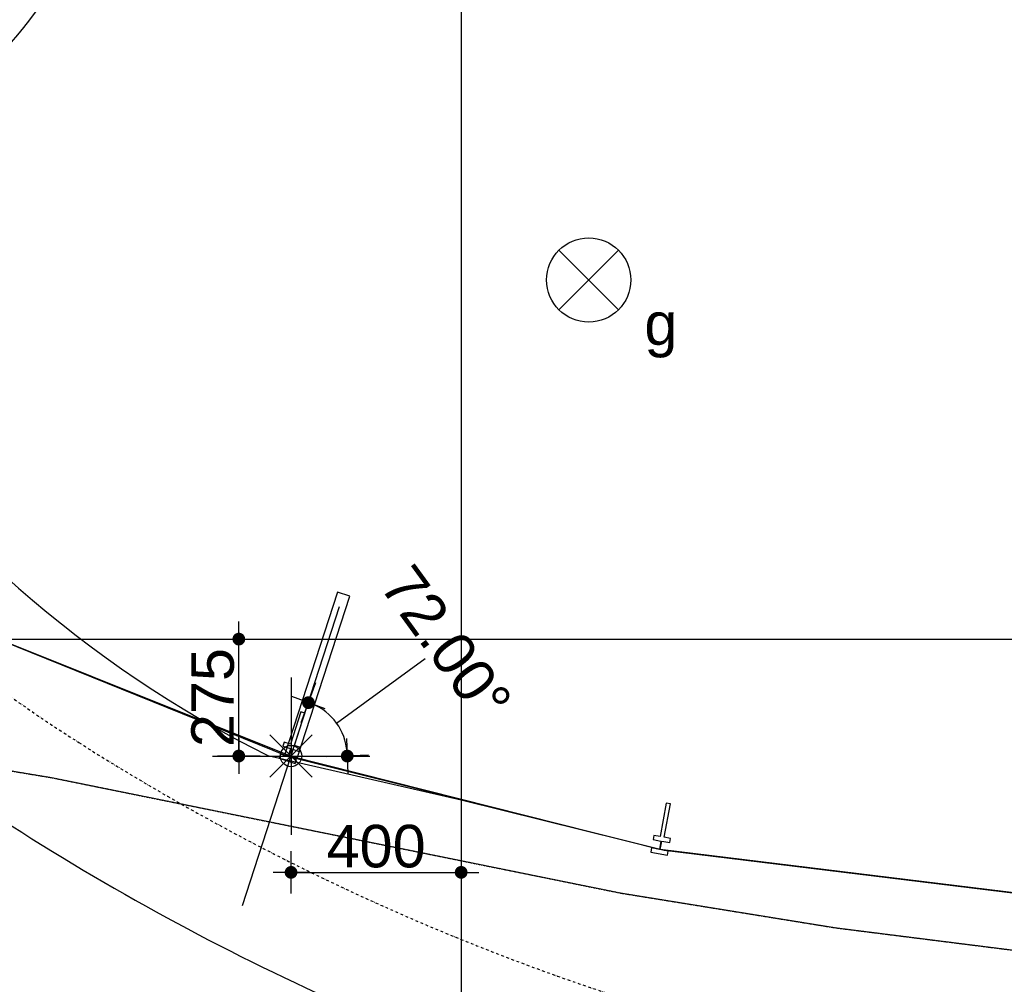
# Model space of a CAD drawing. Header units: metres. Extents: x 63115 to 703450, y -261936 to -53969.
# Tile 134 of 256: x 157144 to 159459, y -133172 to -130904. Entities that reach past the tile are written whole.
import ezdxf

# ---------------------------------------------------------------- set-up
doc = ezdxf.new("R2010")
doc.units = ezdxf.units.M
doc.header["$PDMODE"] = 35
doc.header["$PDSIZE"] = 50
doc.linetypes.add('DASHDOT2', pattern=[12.7, 6.35, -3.175, 0, -3.175])
doc.linetypes.add('DASHED', pattern=[0.75, 0.5, -0.25])
doc.layers.get('0').update_dxf_attribs({"true_color": 0x83b7c5})
doc.layers.get('DEFPOINTS').update_dxf_attribs({"color": 6})
doc.layers.add('_00_GO', color=7, linetype='Continuous', true_color=0x36c9b3, transparency=0.8)
doc.layers.add('_00_VO', color=7, linetype='Continuous', true_color=0x3c40c3, transparency=0.8)
for name, color, linetype in [('_01-STRAMIENEN', 253, 'DASHDOT2'), ('_03-PROJECTION', 1, 'Continuous'), ('_04-HIDDEN', 7, 'DASHED'), ('_06-DIMENSIONS', 7, 'Continuous'), ('_07Electra', 8, 'Continuous'), ('_13 natte ruimten', 253, 'Continuous'), ('Make2D visible lines', 1, 'Continuous')]:
    doc.layers.add(name, color=color, linetype=linetype)
doc.layers.add('_01Hulplijnen', color=6, linetype='Continuous', plot=False)
doc.styles.add('NIO 1_50 klein', font='arial.ttf', dxfattribs={"height": 100})
doc.styles.add('NIOstandard', font='arial.ttf')
doc.dimstyles.new('NIO-50-KLEIN', dxfattribs={"dimtxt": 100, "dimasz": 10, "dimexe": 2, "dimexo": 5, "dimgap": 10, "dimtad": 1, "dimdec": 0, "dimzin": 0, "dimdsep": 46, "dimtxsty": 'NIOstandard', "dimblk1": 'MAATSTR', "dimblk2": 'MAATSTR', "dimsah": 1, "dimcen": 0, "dimdle": 1.5, "dimse1": 1, "dimse2": 1, "dimclrd": 7, "dimclre": 256, "dimclrt": 256, "dimazin": 0, "dimtfac": 1, "dimtdec": 0, "dimtofl": 0, "dimtmove": 1, "dimatfit": 2, "dimldrblk": 'MAATSTR', "dimfxl": 1, "dimtvp": 1, "dimtolj": 1, "dimtzin": 0, "dimarcsym": 0})

# ---------------------------------------------------------------- blocks, each defined once
blk = doc.blocks.new('MAATSTR')
at = {"linetype": 'Continuous'}
for p, q in [((0, 5), (0, -5)), ((-4.17, 0), (4.17, 0))]:
    blk.add_line(p, q, dxfattribs=at)
at = {"linetype": 'Continuous', "const_width": 1.5}
blk.add_lwpolyline([(-0.75, 0, 1), (0.75, 0, 1)], format="xyb", close=True, dxfattribs=at)
blk = doc.blocks.new('*D426')
at = {"layer": '_06-DIMENSIONS', "color": 7, "lineweight": -2, "transparency": 16777216}
blk.add_line((-3043, -2147.3), (-2834.7, -1995.9), dxfattribs=at)
blk.add_arc((-3150, -2225), 132.2, 4.3349, 67.6651, dxfattribs=at)
at = {"layer": 'DEFPOINTS', "color": 0, "transparency": 16777216}
for p in [(-3035.7, -1873.3), (-3029.2, -2171.2), (-3334.9, -2225), (-2965.1, -2225), (-3264.3, -2576.7)]:
    blk.add_point(p, dxfattribs=at)
at = {"layer": '_06-DIMENSIONS', "color": 7, "lineweight": -2, "transparency": 16777216, "xscale": 10, "yscale": 10, "zscale": 10}
for p, rotation in [((-3109.1, -2099.3), 159.8325461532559), ((-3017.8, -2225), 272.1674538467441)]:
    blk.add_blockref('MAATSTR', p, dxfattribs=dict(at, rotation=rotation))
at = {"layer": '_06-DIMENSIONS', "transparency": 16777216, "insert": (-2785.3, -1960), "char_height": 100, "attachment_point": 5, "rotation": 306, "style": 'NIOstandard'}
blk.add_mtext('\\A1;72.00°', dxfattribs=at)
blk = doc.blocks.new('door')
h = blk.add_hatch(color=255)
h.dxf.hatch_style = 1
h.paths.add_polyline_path([(45, 966.5), (45, 0), (-25, 0), (-25, 966.5)])
at = {"layer": '_03-PROJECTION'}
blk.add_lwpolyline([(45, 966.5), (45, 0), (-25, 0), (-25, 966.5)], close=True, dxfattribs=at)
at = {"layer": '_13 natte ruimten', "color": 1}
blk.add_lwpolyline([(45, 933.2), (-875, 933.2, 0.420738), (45, 33.4, 0)], format="xyb", dxfattribs=at)
blk = doc.blocks.new('*U255')
at = {"layer": '_01Hulplijnen'}
blk.add_lwpolyline([(-2750, -766), (-2750, -4752.8)], dxfattribs=at)
at = {"layer": '_03-PROJECTION'}
blk.add_ellipse((0, 0), major_axis=(-6500, 0), ratio=0.638462, start_param=0.463296, end_param=2.678297, dxfattribs=at)
blk = doc.blocks.new('pui_nieuw')
at = {"layer": 'Make2D visible lines'}
for points in [[(-3155.5, -2226.9), (-4082.7, -1852.3)], [(-3126.9, -2120.7), (-3151.6, -2196.8)], [(-3142.1, -2199.9), (-3117.4, -2123.8)], [(-3117.4, -2123.8), (-3126.9, -2120.7)], [(-3165.9, -2192.2), (-3169, -2201.7)], [(-3151.6, -2196.8), (-3165.9, -2192.2)], [(-3175.1, -2220.7), (-3178.2, -2230.2)], [(-3157.1, -2226.6), (-3175.1, -2220.7)], [(-3169, -2201.7), (-3150.9, -2207.6)], [(-3150.9, -2207.6), (-3157.1, -2226.6)], [(-3155.2, -2227.2), (-3149, -2208.2)], [(-3149, -2208.2), (-3130.9, -2214.1)], [(-3127.8, -2204.5), (-3142.1, -2199.9)], [(-3130.9, -2214.1), (-3127.8, -2204.5)], [(-3178.2, -2230.2), (-3140.2, -2242.6)], [(-2282.2, -2444.6), (-3155.5, -2226.9)], [(-3137.1, -2233.1), (-3155.2, -2227.2)], [(-3140.2, -2242.6), (-3137.1, -2233.1)], [(-2267.7, -2335.6), (-2282.3, -2414.2)], [(-2272.5, -2416), (-2257.9, -2337.4)], [(-2257.9, -2337.4), (-2267.7, -2335.6)], [(-2297.1, -2411.5), (-2298.9, -2421.3)], [(-2298.9, -2421.3), (-2280.2, -2424.8)], [(-2282.3, -2414.2), (-2297.1, -2411.5)], [(-2280.2, -2424.8), (-2283.8, -2444.4)], [(-2281.9, -2444.8), (-2278.2, -2425.1)], [(-2278.2, -2425.1), (-2259.5, -2428.6)], [(-2257.7, -2418.8), (-2272.5, -2416)], [(-2259.5, -2428.6), (-2257.7, -2418.8)], [(-2302.5, -2441), (-2304.3, -2450.8)], [(-2304.3, -2450.8), (-2265, -2458.1)], [(-2283.8, -2444.4), (-2302.5, -2441)], [(-1091.2, -2590.9), (-2282.2, -2444.6)], [(-2263.2, -2448.3), (-2281.9, -2444.8)], [(-2265, -2458.1), (-2263.2, -2448.3)]]:
    blk.add_lwpolyline(points, dxfattribs=at)
blk = doc.blocks.new('*D185')
at = {"layer": '_06-DIMENSIONS', "color": 7, "lineweight": -2, "transparency": 16777216}
blk.add_line((157659, -132625.6), (157659, -132370.6), dxfattribs=at)
at = {"layer": 'DEFPOINTS', "color": 0, "transparency": 16777216}
for p in [(157659, -132360.6), (157781.8, -132360.6), (157781.8, -132635.6)]:
    blk.add_point(p, dxfattribs=at)
at = {"layer": '_06-DIMENSIONS', "color": 7, "lineweight": -2, "transparency": 16777216, "xscale": 10, "yscale": 10, "zscale": 10}
for p, rotation in [((157659, -132360.6), 90), ((157659, -132635.6), 270)]:
    blk.add_blockref('MAATSTR', p, dxfattribs=dict(at, rotation=rotation))
at = {"layer": '_06-DIMENSIONS', "transparency": 16777216, "insert": (157598, -132498.1), "char_height": 100, "attachment_point": 5, "rotation": 90, "style": 'NIOstandard'}
blk.add_mtext('\\A1;275', dxfattribs=at)
blk = doc.blocks.new('*D186')
at = {"layer": '_06-DIMENSIONS', "color": 7, "lineweight": -2, "transparency": 16777216}
blk.add_line((157791.8, -132909.1), (158171.8, -132909.1), dxfattribs=at)
at = {"layer": 'DEFPOINTS', "color": 0, "transparency": 16777216}
for p in [(157781.8, -132635.6), (158181.8, -132635.6), (158181.8, -132909.1)]:
    blk.add_point(p, dxfattribs=at)
at = {"layer": '_06-DIMENSIONS', "color": 7, "lineweight": -2, "transparency": 16777216, "xscale": 10, "yscale": 10, "zscale": 10, "rotation": 180}
blk.add_blockref('MAATSTR', (157781.8, -132909.1), dxfattribs=at)
at = {"layer": '_06-DIMENSIONS', "color": 7, "lineweight": -2, "transparency": 16777216, "xscale": 10, "yscale": 10, "zscale": 10}
blk.add_blockref('MAATSTR', (158181.8, -132909.1), dxfattribs=at)
at = {"layer": '_06-DIMENSIONS', "transparency": 16777216, "insert": (157981.8, -132848.1), "char_height": 100, "attachment_point": 5, "style": 'NIOstandard'}
blk.add_mtext('\\A1;400', dxfattribs=at)
blk = doc.blocks.new('069 lichtpunt plafond')
for points in [[(-70, 70), (70, -70)], [(70, 70), (-70, -70)]]:
    blk.add_lwpolyline(points)
blk.add_circle((0, 0), 99)
blk = doc.blocks.new('*U396')
at = {"layer": '_01-STRAMIENEN'}
for points in [[(-2750, 5487.4), (-2750, -4768.6)], [(-7899.8, -1950), (6883.2, -1950)]]:
    blk.add_lwpolyline(points, dxfattribs=at)
blk.add_lwpolyline([(-5100, 0, 0.145418), (-4780.8, -1074.2, 0.10717), (-3648.9, -2193.2, 0.077335), (-2072, -2881.9, 0.064439), (0, -3150, 0.064439), (2072, -2881.9, 0.077335), (3648.9, -2193.2, 0.10717), (4780.8, -1074.2, 0.145418), (5100, 0, 0.145418), (4780.8, 1074.2, 0.10717), (3648.9, 2193.2, 0.077335), (2072, 2881.9, 0.064439), (0, 3150, 0.064439), (-2072, 2881.9, 0.077335), (-3648.9, 2193.2, 0.10717), (-4780.8, 1074.2, 0.145418)], format="xyb", close=True, dxfattribs=at)
at = {"layer": '_01Hulplijnen'}
for points in [[(-2750, 5487.4), (-2750, -4768.6)], [(-3264.3, -2576.7), (-3035.7, -1873.3)], [(-7899.8, -1950), (6883.2, -1950)], [(-3150, -2040.1), (-3150, -2409.9)], [(-3334.9, -2225), (-2965.1, -2225)]]:
    blk.add_lwpolyline(points, dxfattribs=at)
blk.add_lwpolyline([(-5350, 0, 0.145418), (-4990.3, -1210.7, 0.10717), (-3783, -2404.2, 0.077335), (-2135.6, -3123.6, 0.064439), (0, -3400, 0.064439), (2135.6, -3123.6, 0.077335), (3783, -2404.2, 0.10717), (4990.3, -1210.7, 0.145418), (5350, 0, 0.145418), (4990.3, 1210.7, 0.10717), (3783, 2404.2, 0.077335), (2135.6, 3123.6, 0.064439), (0, 3400, 0.064439), (-2135.6, 3123.6, 0.077335), (-3783, 2404.2, 0.10717), (-4990.3, 1210.7, 0.145418)], format="xyb", close=True, dxfattribs=at)
blk.add_point((-3150, -2225), dxfattribs=at)
at = {"layer": '_03-PROJECTION'}
blk.add_lwpolyline([(-3135.7, -2229.6), (-3012.1, -1849.2), (-3040.7, -1839.9), (-3164.3, -2220.4)], close=True, dxfattribs=at)
at = {"layer": '_06-DIMENSIONS'}
dim = blk.add_angular_dim_2l(base=(-3029.2, -2171.2), line1=((-3334.9, -2225), (-2965.1, -2225)), line2=((-3264.3, -2576.7), (-3035.7, -1873.3)), dimstyle='NIO-50-KLEIN', override={"dimfxlon": 1, "dimarcsym": 1}, dxfattribs=at)
dim.commit()
dim.dimension.update_dxf_attribs({"geometry": '*D426', "text_midpoint": (-2785.3, -1960)})

msp = doc.modelspace()

# ---------------------------------------------------------------- linework, layer by layer
at = {"layer": '_00_GO'}
msp.add_lwpolyline([(160930.8, -133135.3), (163213.7, -132855.4), (164081.8, -132635.6), (165014.2, -132263.3), (164969.3, -132162.8), (165899, -131773.7), (166331.2, -131922.2, 0.150859), (166825.4, -130410.6), (162201, -130410.6), (159662.6, -130410.6), (155038.3, -130410.6, 0.152713), (155535, -131921.3), (155964.6, -131773.7), (156894.3, -132162.8), (156849.5, -132263.1), (157781.8, -132635.6), (158648, -132854.8)], format="xyb", close=True, dxfattribs=at)
at = {"layer": '_00_VO'}
msp.add_lwpolyline([(160931.8, -133135.2), (163213.7, -132855.4), (164081.8, -132635.6, 0.080579), (164808.8, -132139.5), (164966.5, -131975.3, 0.193751), (165651, -130410.6), (162201, -130410.6), (159662.6, -130410.6), (156212.9, -130410.6, 0.260303), (157727.2, -132634.6), (158181.8, -132738.6), (158659.3, -132857.1)], format="xyb", close=True, dxfattribs=at)
at = {"layer": '_03-PROJECTION'}
msp.add_ellipse((160931.8, -130410.6), major_axis=(-6500, 0), ratio=0.638462, start_param=0.531155, end_param=2.601165, dxfattribs=at)
at = {"layer": '_04-HIDDEN', "ltscale": 2}
msp.add_lwpolyline([(157071.7, -132661.9), (157218.9, -132686.3), (158556.9, -132957.7), (159062.6, -133039.5), (159533.7, -133098.8)], dxfattribs=at)

# ---------------------------------------------------------------- block references
at = {"layer": '_03-PROJECTION'}
for name in ['*U396', '*U255', 'pui_nieuw']:
    msp.add_blockref(name, (160931.8, -130410.6), dxfattribs=at)
at = {"layer": '_03-PROJECTION', "rotation": 90.00000000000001}
msp.add_blockref('door', (157383.6, -130385.6), dxfattribs=at)
at = {"layer": '_07Electra'}
msp.add_blockref('069 lichtpunt plafond', (158481.8, -131516.1), dxfattribs=at)

# ---------------------------------------------------------------- texts
at = {"layer": '_07Electra', "insert": (158612.6, -131569.1), "char_height": 100, "attachment_point": 1, "style": 'NIO 1_50 klein'}
msp.add_mtext_dynamic_manual_height_columns('g', width=117.747, gutter_width=1, heights=[0], dxfattribs=at)

# ---------------------------------------------------------------- dimensions: what is measured, and where the dimension line sits
at = {"layer": '_06-DIMENSIONS'}
dim = msp.add_linear_dim(base=(157659, -132360.6), p1=(157781.8, -132635.6), p2=(157781.8, -132360.6), angle=90, dimstyle='NIO-50-KLEIN', override={"dimfxlon": 1, "dimarcsym": 1}, dxfattribs=at)
dim.commit()
dim.dimension.update_dxf_attribs({"geometry": '*D185', "text_midpoint": (157598, -132498.1)})
dim = msp.add_linear_dim(base=(158181.8, -132909.1), p1=(157781.8, -132635.6), p2=(158181.8, -132635.6), dimstyle='NIO-50-KLEIN', override={"dimfxlon": 1, "dimarcsym": 1}, dxfattribs=at)
dim.commit()
dim.dimension.update_dxf_attribs({"geometry": '*D186', "text_midpoint": (157981.8, -132848.1)})

doc.saveas('drawing.dxf')
